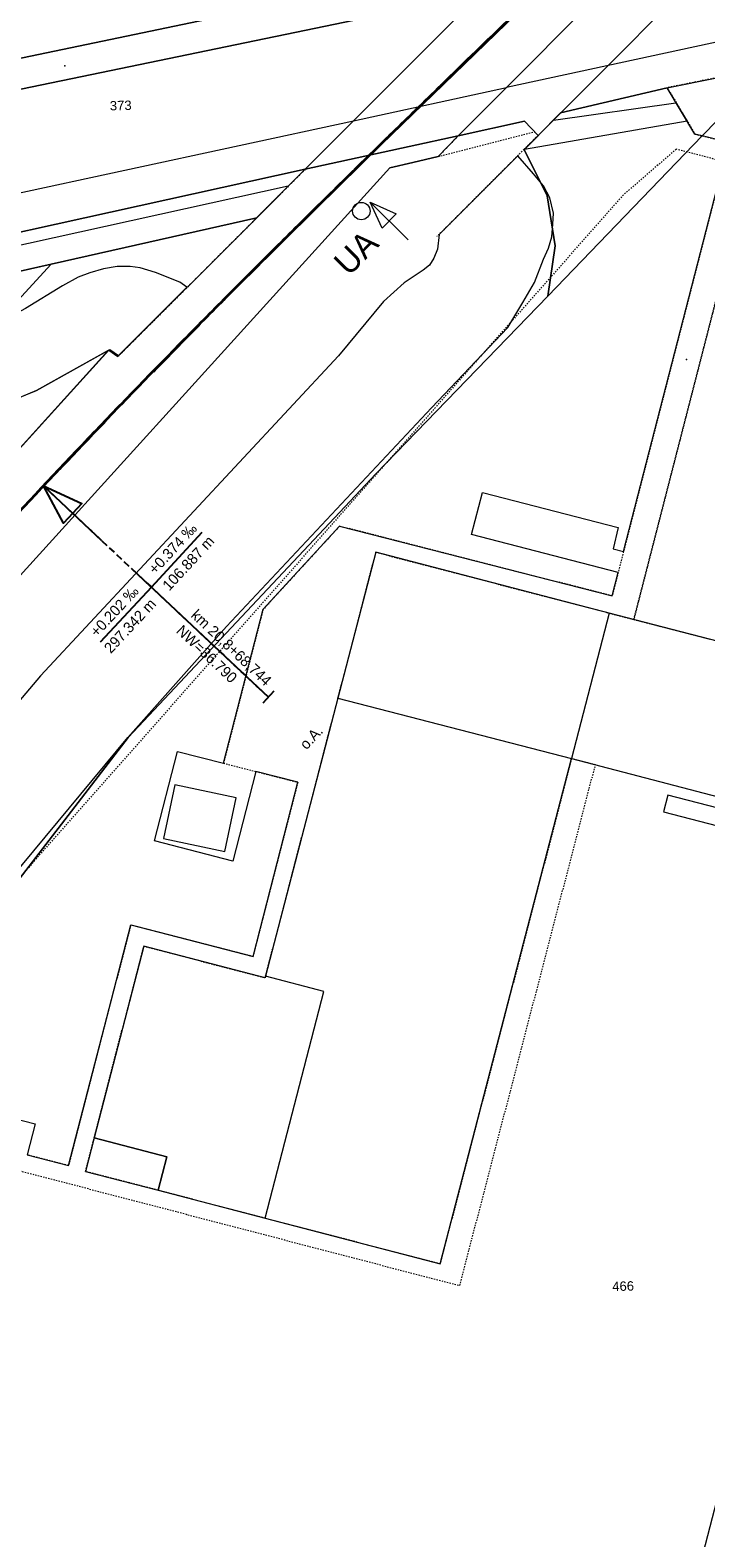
# Model space of a CAD drawing. Header units: millimetres. Extents: x -191 to 81095, y -508122 to 28741.
# Tile 191 of 255: x 5172 to 5223, y 10262 to 10374. Entities that reach past the tile are written whole.
import ezdxf
from ezdxf.enums import TextEntityAlignment as Align

# ---------------------------------------------------------------- set-up
doc = ezdxf.new("R2010")
doc.units = ezdxf.units.MM
for name, pattern in [('240620_Dorsten Achse$0$STRICHLINIE', [0.75, 0.5, -0.25]), ('STRICHPUNKT', [1, 0.5, -0.25, 0, -0.25]), ('VE22-087 DB - VST Hervest-Dorsten ALK VA2736$0$1', [0]), ('VE22-087 DB - VST Hervest-Dorsten ALK VA2736$0$2', [0.16, 0.06, -0.1]), ('VE22-087 DB - VST Hervest-Dorsten ALK VA2736$0$3', [0.26, 0.11, -0.15])]:
    doc.linetypes.add(name, pattern=pattern)
doc.layers.get('0').update_dxf_attribs({"color": 251})
for name, color, linetype, lineweight in [('240620_Dorsten Achse$0$EB-62236R-A-ACHSE', 1, 'Continuous', 35), ('240620_Dorsten Achse$0$EB-62236R-A-PFEIL-TXT', 1, 'Continuous', 18), ('240620_Dorsten Achse$0$EB-62236R-TS-FUSS', 250, '240620_Dorsten Achse$0$STRICHLINIE', 25), ('240620_Dorsten Achse$0$EB-62236R-TS-LIN', 250, 'Continuous', 25), ('240620_Dorsten Achse$0$EB-62236R-TS-TXT-025', 250, 'Continuous', 25), ('240620_Dorsten Achse$0$EB-62236S-A-KM', 1, 'Continuous', 18), ('240620_Dorsten Achse$0$EB-62236S-A-PFEIL-LIN', 1, 'Continuous', 18), ('240620_Dorsten Achse$0$EB-62236S-A-PFEIL-TXT', 1, 'Continuous', 18), ('EB-2236R-A-ACHSE', 2, 'Continuous', 35), ('VE22-087 DB - VST Hervest-Dorsten ALK VA2736$0$AX_Bahnverkehr', 7, 'VE22-087 DB - VST Hervest-Dorsten ALK VA2736$0$1', 18), ('VE22-087 DB - VST Hervest-Dorsten ALK VA2736$0$AX_Bauteil', 7, 'VE22-087 DB - VST Hervest-Dorsten ALK VA2736$0$1', 18), ('VE22-087 DB - VST Hervest-Dorsten ALK VA2736$0$AX_BauwerkImVerkehrsbereich', 7, 'VE22-087 DB - VST Hervest-Dorsten ALK VA2736$0$1', 18), ('VE22-087 DB - VST Hervest-Dorsten ALK VA2736$0$AX_BesondererBauwerkspunkt_G2300', 7, 'VE22-087 DB - VST Hervest-Dorsten ALK VA2736$0$1', 18), ('VE22-087 DB - VST Hervest-Dorsten ALK VA2736$0$AX_Flurstueck', 9, 'VE22-087 DB - VST Hervest-Dorsten ALK VA2736$0$1', 18), ('VE22-087 DB - VST Hervest-Dorsten ALK VA2736$0$AX_Gebaeude', 7, 'VE22-087 DB - VST Hervest-Dorsten ALK VA2736$0$1', 18), ('VE22-087 DB - VST Hervest-Dorsten ALK VA2736$0$AX_Gehoelz', 7, 'VE22-087 DB - VST Hervest-Dorsten ALK VA2736$0$1', 18), ('VE22-087 DB - VST Hervest-Dorsten ALK VA2736$0$AX_Gelaendekante', 7, 'VE22-087 DB - VST Hervest-Dorsten ALK VA2736$0$1', 18), ('VE22-087 DB - VST Hervest-Dorsten ALK VA2736$0$AX_Gleis', 7, 'VE22-087 DB - VST Hervest-Dorsten ALK VA2736$0$1', 18), ('VE22-087 DB - VST Hervest-Dorsten ALK VA2736$0$AX_SonstigesBauwerkOderSonstigeEinrichtung', 7, 'VE22-087 DB - VST Hervest-Dorsten ALK VA2736$0$1', 18), ('VE22-087 DB - VST Hervest-Dorsten ALK VA2736$0$AX_SportFreizeitUndErholungsflaeche', 7, 'VE22-087 DB - VST Hervest-Dorsten ALK VA2736$0$1', 18), ('VE22-087 DB - VST Hervest-Dorsten ALK VA2736$0$AX_Strassenverkehr', 7, 'VE22-087 DB - VST Hervest-Dorsten ALK VA2736$0$1', 18), ('VE22-087 DB - VST Hervest-Dorsten ALK VA2736$0$AX_Strassenverkehrsanlage', 7, 'VE22-087 DB - VST Hervest-Dorsten ALK VA2736$0$1', 18), ('VE22-087 DB - VST Hervest-Dorsten ALK VA2736$0$AX_Vegetationsmerkmal', 7, 'VE22-087 DB - VST Hervest-Dorsten ALK VA2736$0$1', 18), ('VE22-087 DB - VST Hervest-Dorsten ALK VA2736$0$AX_Weg', 7, 'VE22-087 DB - VST Hervest-Dorsten ALK VA2736$0$1', 18)]:
    doc.layers.add(name, color=color, linetype=linetype, lineweight=lineweight)
doc.layers.add('XREF ALK Kataster', color=251, linetype='Continuous')
doc.styles.add('240620_Dorsten Achse$0$PROVI', font='PROVI.SHX')
doc.styles.add('VE22-087 DB - VST Hervest-Dorsten ALK VA2736$0$0', font='arial.ttf')

# ---------------------------------------------------------------- blocks, each defined once
blk = doc.blocks.new('VE22-087 DB - VST Hervest-Dorsten ALK VA2736$0$99')
at = {"color": 0}
blk.add_point((0, 0), dxfattribs=at)
blk = doc.blocks.new('VE22-087 DB - VST Hervest-Dorsten ALK VA2736')
at = {"layer": 'VE22-087 DB - VST Hervest-Dorsten ALK VA2736$0$AX_Bahnverkehr', "color": 253, "linetype": 'VE22-087 DB - VST Hervest-Dorsten ALK VA2736$0$1', "lineweight": 13, "ltscale": 0.5, "true_color": 0x999999}
blk.add_polyline3d([(5215.28, 10385.22, 0), (5214.69, 10386.04, 0), (5213.48, 10384.83, 0), (5208.64, 10379.97, 0), (5205.65, 10376.98, 0), (5196.18, 10367.49, 0), (5192.58, 10363.88, 0), (5200.34, 10365.57, 0), (5204.01, 10366.37, 0), (5217.27, 10379.67, 0), (5220.06, 10382.47, 0), (5224.87, 10387.29, 0)], close=True, dxfattribs=at)
blk.add_polyline3d([(5108.32, 10246.88, 0), (5123.17, 10271.13, 0), (5128.97, 10280, 0), (5143.74, 10300.58, 0), (5163.7, 10325.23, 0), (5198.89, 10363.98, 0), (5200.61, 10364.38, 0), (5202.51, 10364.82, 0), (5204.01, 10366.37, 0), (5200.34, 10365.57, 0), (5192.58, 10363.88, 0), (5188.95, 10360.25, 0), (5178.57, 10349.87, 0), (5177.89, 10350.35, 0), (5161.62, 10332.42, 0), (5150.08, 10319.41, 0), (5140.91, 10308.38, 0), (5126.23, 10289.69, 0), (5122.29, 10284.14, 0), (5112.64, 10269.81, 0), (5108.68, 10263.83, 0), (5101.31, 10252.11, 0)], dxfattribs=at)
at = {"layer": 'VE22-087 DB - VST Hervest-Dorsten ALK VA2736$0$AX_Bauteil', "color": 7, "linetype": 'VE22-087 DB - VST Hervest-Dorsten ALK VA2736$0$1', "lineweight": 13, "ltscale": 0.5}
for points in [[(5215.29, 10330.71, 0), (5212.49, 10319.83, 0), (5236.14, 10313.67, 0), (5238.09, 10321.08, 0), (5252.36, 10317.37, 0), (5253.27, 10320.85, 0)], [(5180.5, 10305.82, 0), (5176.8, 10291.49, 0), (5182.22, 10290.08, 0), (5181.58, 10287.57, 0), (5189.57, 10285.48, 0), (5193.96, 10302.42, 0), (5189.61, 10303.57, 0), (5189.57, 10303.45, 0)], [(5176.8, 10291.49, 0), (5176.15, 10288.98, 0), (5181.58, 10287.57, 0), (5182.22, 10290.08, 0)]]:
    blk.add_polyline3d(points, close=True, dxfattribs=at)
at = {"layer": 'VE22-087 DB - VST Hervest-Dorsten ALK VA2736$0$AX_BauwerkImVerkehrsbereich', "color": 253, "linetype": 'VE22-087 DB - VST Hervest-Dorsten ALK VA2736$0$1', "lineweight": 13, "ltscale": 0.5, "true_color": 0x999999}
blk.add_polyline3d([(5214.69, 10386.04, 0), (5213.48, 10384.83, 0), (5208.64, 10379.97, 0), (5205.65, 10376.98, 0), (5196.18, 10367.49, 0), (5192.58, 10363.88, 0), (5200.34, 10365.57, 0), (5204.01, 10366.37, 0), (5217.27, 10379.67, 0), (5220.06, 10382.47, 0), (5224.87, 10387.29, 0), (5215.28, 10385.22, 0)], close=True, dxfattribs=at)
at = {"layer": 'VE22-087 DB - VST Hervest-Dorsten ALK VA2736$0$AX_Flurstueck', "linetype": 'VE22-087 DB - VST Hervest-Dorsten ALK VA2736$0$1', "lineweight": 13, "ltscale": 0.5}
for points in [[(5325.3, 10409.4, 0), (5256.12, 10394.39, 0), (5255.76, 10400.64, 0), (5251.89, 10396.74, 0), (5235.04, 10391.49, 0), (5232.48, 10388.93, 0), (5227.68, 10384.13, 0), (5225.02, 10381.46, 0), (5209.98, 10366.4, 0), (5208.93, 10365.36, 0), (5210.67, 10361.9, 0), (5211.26, 10358.16, 0), (5210.7, 10354.4, 0), (5222.26, 10366.37, 0), (5224.53, 10368.71, 0), (5224.85, 10369.04, 0), (5226.24, 10370.48, 0), (5227.49, 10370.75, 0), (5229.79, 10371.25, 0), (5276.13, 10381.25, 0), (5278.19, 10381.7, 0), (5291.34, 10384.54, 0)], [(5291.34, 10384.54, 0), (5278.19, 10381.7, 0), (5276.13, 10381.25, 0), (5229.79, 10371.25, 0), (5227.49, 10370.75, 0), (5226.24, 10370.48, 0), (5224.85, 10369.04, 0), (5224.53, 10368.71, 0), (5222.26, 10366.37, 0), (5210.7, 10354.4, 0), (5197.85, 10341.12, 0), (5179.34, 10321.4, 0), (5168.68, 10307.58, 0), (5149.89, 10283.65, 0), (5132.73, 10258.89, 0), (5192.34, 10243.38, 0), (5196.22, 10242.37, 0), (5265.27, 10224.41, 0), (5267.07, 10228.12, 0), (5267.23, 10228.46, 0), (5285.59, 10298.78, 0), (5307.6, 10292.87, 0)]]:
    blk.add_polyline3d(points, dxfattribs=at)
for points in [[(5159.52, 10353.63, 0), (5173.58, 10356.79, 0), (5188.95, 10360.25, 0), (5192.58, 10363.88, 0), (5196.18, 10367.49, 0), (5205.65, 10376.98, 0), (5208.64, 10379.97, 0), (5213.48, 10384.83, 0), (5214.69, 10386.04, 0), (5218.28, 10389.64, 0), (5200.69, 10385.57, 0), (5175.14, 10379.67, 0), (5165.26, 10377.38, 0), (5163.09, 10373.89, 0), (5160.65, 10369.96, 0), (5159.01, 10367.31, 0), (5153.41, 10358.28, 0), (5151.24, 10354.77, 0), (5150.84, 10354.13, 0), (5149.07, 10351.28, 0)], [(5214.69, 10386.04, 0), (5213.48, 10384.83, 0), (5208.64, 10379.97, 0), (5205.65, 10376.98, 0), (5196.18, 10367.49, 0), (5192.58, 10363.88, 0), (5200.34, 10365.57, 0), (5204.01, 10366.37, 0), (5208.97, 10367.46, 0), (5209.98, 10366.4, 0), (5225.02, 10381.46, 0), (5227.68, 10384.13, 0), (5232.48, 10388.93, 0), (5224.87, 10387.29, 0), (5215.28, 10385.22, 0)], [(5149.89, 10283.65, 0), (5168.68, 10307.58, 0), (5179.34, 10321.4, 0), (5197.85, 10341.12, 0), (5210.7, 10354.4, 0), (5211.26, 10358.16, 0), (5210.67, 10361.9, 0), (5208.93, 10365.36, 0), (5209.98, 10366.4, 0), (5208.97, 10367.46, 0), (5204.01, 10366.37, 0), (5200.34, 10365.57, 0), (5192.58, 10363.88, 0), (5188.95, 10360.25, 0), (5173.58, 10356.79, 0), (5160.91, 10343, 0), (5138.72, 10314.4, 0), (5140.91, 10308.38, 0), (5143.74, 10300.58, 0)], [(5159.52, 10353.63, 0), (5154.22, 10344.66, 0), (5138.72, 10314.4, 0), (5160.91, 10343, 0), (5173.58, 10356.79, 0)]]:
    blk.add_polyline3d(points, close=True, dxfattribs=at)
at = {"layer": 'VE22-087 DB - VST Hervest-Dorsten ALK VA2736$0$AX_Gebaeude', "color": 7, "linetype": 'VE22-087 DB - VST Hervest-Dorsten ALK VA2736$0$1', "lineweight": 13, "ltscale": 0.5}
blk.add_polyline3d([(5182.83, 10317.86, 0), (5181.99, 10313.86, 0), (5186.57, 10312.89, 0), (5187.42, 10316.89, 0)], close=True, dxfattribs=at)
at = {"layer": 'VE22-087 DB - VST Hervest-Dorsten ALK VA2736$0$AX_Gehoelz', "color": 3, "linetype": 'VE22-087 DB - VST Hervest-Dorsten ALK VA2736$0$1', "lineweight": 13, "ltscale": 0.5, "true_color": 0x00ff00}
blk.add_polyline3d([(5101.31, 10252.11, 0), (5108.68, 10263.83, 0), (5112.64, 10269.81, 0), (5122.29, 10284.14, 0), (5126.23, 10289.69, 0), (5140.91, 10308.38, 0), (5150.08, 10319.41, 0), (5161.62, 10332.42, 0), (5177.89, 10350.35, 0), (5178.57, 10349.87, 0), (5188.95, 10360.25, 0), (5192.58, 10363.88, 0), (5151.24, 10354.77, 0), (5150.84, 10354.13, 0), (5149.07, 10351.28, 0), (5144.93, 10344.62, 0), (5140.79, 10347.2, 0), (5133.95, 10336.84, 0), (5120.51, 10314.21, 0), (5091.98, 10254.76, 0)], dxfattribs=at)
at = {"layer": 'VE22-087 DB - VST Hervest-Dorsten ALK VA2736$0$AX_Gelaendekante', "color": 18, "linetype": 'VE22-087 DB - VST Hervest-Dorsten ALK VA2736$0$1', "lineweight": 13, "ltscale": 0.5, "true_color": 0x520000}
for points in [[(5211.13, 10367.54, 0), (5220.28, 10368.84, 0)], [(5220.28, 10368.84, 0), (5221.13, 10367.46, 0)], [(5208.96, 10365.35, 0), (5211.13, 10367.54, 0)], [(5221.13, 10367.46, 0), (5208.96, 10365.35, 0)], [(5131.66, 10253.33, 0), (5142.66, 10270.15, 0), (5152.83, 10285.31, 0), (5167.9, 10307.68, 0), (5179.32, 10321.41, 0), (5186.7, 10329.71, 0), (5202.01, 10346.04, 0), (5207.73, 10352.05, 0), (5208.85, 10353.91, 0), (5209.71, 10355.42, 0), (5210.38, 10357.15, 0), (5210.76, 10357.98, 0), (5211.01, 10358.83, 0), (5211.09, 10359.78, 0), (5211.13, 10360.59, 0), (5210.85, 10361.73, 0), (5210.38, 10362.64, 0), (5209.64, 10363.52, 0), (5208.46, 10364.87, 0)], [(5208.46, 10364.87, 0), (5202.59, 10359, 0)], [(5191.29, 10362.6, 0), (5150.52, 10353.61, 0)], [(5188.95, 10360.26, 0), (5191.29, 10362.6, 0)], [(5149.1, 10351.3, 0), (5188.95, 10360.26, 0)], [(5202.59, 10359, 0), (5202.45, 10357.89, 0), (5202.2, 10357.22, 0), (5201.86, 10356.7, 0), (5201.4, 10356.34, 0), (5199.96, 10355.38, 0), (5198.43, 10353.99, 0), (5195.05, 10349.93, 0), (5172.77, 10326.01, 0), (5168.21, 10320.67, 0), (5156.24, 10304.77, 0), (5148.74, 10294.35, 0), (5143.73, 10285.69, 0), (5135.98, 10273.68, 0), (5116.71, 10242.78, 0)], [(5183.72, 10355.06, 0), (5183.21, 10355.44, 0), (5181.38, 10356.17, 0), (5180.24, 10356.5, 0), (5179.49, 10356.6, 0), (5178.52, 10356.6, 0), (5177.48, 10356.44, 0), (5176.48, 10356.13, 0), (5175.59, 10355.8, 0), (5174.42, 10355.16, 0), (5171.67, 10353.46, 0), (5168.77, 10351.93, 0), (5165.96, 10350.69, 0), (5163.59, 10349.77, 0), (5160.37, 10348.9, 0), (5159.14, 10348.68, 0), (5157.77, 10348.57, 0), (5156.91, 10348.51, 0), (5156.17, 10348.7, 0), (5154.93, 10349.16, 0), (5153.43, 10349.79, 0), (5150.95, 10350.74, 0), (5149.08, 10351.28, 0)], [(5178.62, 10349.95, 0), (5183.72, 10355.06, 0)], [(5118.01, 10277.8, 0), (5122.29, 10284.15, 0), (5126.22, 10289.69, 0), (5140.9, 10308.38, 0), (5150.07, 10319.42, 0), (5161.61, 10332.43, 0), (5177.85, 10350.33, 0)], [(5177.85, 10350.33, 0), (5172.48, 10347.33, 0), (5170.89, 10346.68, 0)], [(5144.94, 10344.62, 0), (5149.6, 10343.52, 0), (5151.94, 10343.39, 0), (5153.69, 10343.48, 0), (5156.49, 10343.72, 0), (5163.59, 10344.65, 0), (5165.25, 10345, 0), (5168.08, 10345.8, 0), (5170.88, 10346.69, 0), (5172.48, 10347.34, 0), (5177.97, 10350.41, 0), (5178.62, 10349.95, 0)]]:
    blk.add_polyline3d(points, dxfattribs=at)
at = {"layer": 'VE22-087 DB - VST Hervest-Dorsten ALK VA2736$0$AX_SonstigesBauwerkOderSonstigeEinrichtung', "color": 7, "linetype": 'VE22-087 DB - VST Hervest-Dorsten ALK VA2736$0$3', "lineweight": 13, "ltscale": 0.5}
for points in [[(5202.51, 10364.82, 0), (5209.72, 10366.67, 0), (5209.98, 10366.4, 0), (5208.93, 10365.36, 0), (5202.42, 10358.84, 0)], [(5204.01, 10366.37, 0), (5202.51, 10364.82, 0)], [(5192.58, 10363.88, 0), (5188.95, 10360.25, 0), (5178.57, 10349.87, 0)]]:
    blk.add_polyline3d(points, dxfattribs=at)
at = {"layer": 'VE22-087 DB - VST Hervest-Dorsten ALK VA2736$0$AX_SportFreizeitUndErholungsflaeche', "color": 253, "linetype": 'VE22-087 DB - VST Hervest-Dorsten ALK VA2736$0$1', "lineweight": 13, "ltscale": 0.5, "true_color": 0x999999}
blk.add_polyline3d([(5219.69, 10317.09, 0), (5219.36, 10315.85, 0), (5228.78, 10313.41, 0), (5233.72, 10312.18, 0), (5234.05, 10313.39, 0)], close=True, dxfattribs=at)
at = {"layer": 'VE22-087 DB - VST Hervest-Dorsten ALK VA2736$0$AX_Strassenverkehrsanlage', "color": 7, "linetype": 'VE22-087 DB - VST Hervest-Dorsten ALK VA2736$0$1', "lineweight": 13, "ltscale": 0.5, "true_color": 0xf7f7f0}
for points in [[(5353.74, 10401.55, 0), (5207.62, 10369.99, 0)], [(5160.65, 10369.96, 0), (5208.64, 10379.97, 0)], [(5196.18, 10367.49, 0), (5207.62, 10369.99, 0)], [(5153.41, 10358.28, 0), (5196.18, 10367.49, 0)]]:
    blk.add_polyline3d(points, dxfattribs=at)
at = {"layer": 'VE22-087 DB - VST Hervest-Dorsten ALK VA2736$0$AX_Weg', "color": 7, "linetype": 'VE22-087 DB - VST Hervest-Dorsten ALK VA2736$0$2', "lineweight": 13, "ltscale": 0.5}
blk.add_polyline3d([(5225.56, 10362.96, 0), (5217.13, 10330.23, 0), (5222.79, 10328.76, 0)], dxfattribs=at)
at = {"layer": 'VE22-087 DB - VST Hervest-Dorsten ALK VA2736$0$AX_BesondererBauwerkspunkt_G2300', "color": 7, "xscale": 0.5, "yscale": 0.5, "zscale": 0.5}
for p, rotation in [((5209.98, 10366.4), 1.589539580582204), ((5192.58, 10363.88), 1.589539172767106)]:
    blk.add_blockref('VE22-087 DB - VST Hervest-Dorsten ALK VA2736$0$99', p, dxfattribs=dict(at, rotation=rotation))
at = {"layer": 'VE22-087 DB - VST Hervest-Dorsten ALK VA2736$0$AX_Vegetationsmerkmal', "color": 7, "xscale": 0.5, "yscale": 0.5, "zscale": 0.5, "rotation": 1.589540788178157}
blk.add_blockref('VE22-087 DB - VST Hervest-Dorsten ALK VA2736$0$99', (5174.59, 10371.6), dxfattribs=at)
at = {"layer": 'VE22-087 DB - VST Hervest-Dorsten ALK VA2736$0$AX_Weg', "color": 7, "xscale": 0.5, "yscale": 0.5, "zscale": 0.5, "rotation": 1.589536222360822}
blk.add_blockref('VE22-087 DB - VST Hervest-Dorsten ALK VA2736$0$99', (5221.08, 10349.66), dxfattribs=at)
at = {"layer": 'VE22-087 DB - VST Hervest-Dorsten ALK VA2736$0$AX_Flurstueck', "char_height": 0.7, "attachment_point": 2, "rotation": 1.5895, "style": 'VE22-087 DB - VST Hervest-Dorsten ALK VA2736$0$0', "bg_fill": 3, "box_fill_scale": 1, "bg_fill_color": 256, "bg_fill_transparency": 0}
for s, insert in [('373', (5178.77, 10368.99)), ('466', (5216.33, 10280.76))]:
    blk.add_mtext(s, dxfattribs=dict(at, insert=insert))
at = {"layer": 'VE22-087 DB - VST Hervest-Dorsten ALK VA2736$0$AX_Bauteil', "color": 7, "linetype": 'VE22-087 DB - VST Hervest-Dorsten ALK VA2736$0$1', "lineweight": 13, "ltscale": 0.5}
blk.add_polyline3d([(5197.86, 10335.25, 0), (5195.02, 10324.34, 0), (5212.49, 10319.83, 0), (5236.14, 10313.67, 0), (5244.13, 10311.59, 0), (5242.51, 10305.34, 0), (5241.83, 10305.52, 0), (5226.31, 10246.23, 0), (5246.19, 10241.06, 0), (5266.11, 10317.52, 0), (5253.27, 10320.85, 0), (5215.29, 10330.71, 0)], close=True, dxfattribs=at)
at = {"layer": 'VE22-087 DB - VST Hervest-Dorsten ALK VA2736$0$AX_Gebaeude', "color": 7, "linetype": 'VE22-087 DB - VST Hervest-Dorsten ALK VA2736$0$1', "lineweight": 13, "ltscale": 0.5}
blk.add_polyline3d([(5189.57, 10303.45, 0), (5180.5, 10305.82, 0), (5176.8, 10291.49, 0), (5176.15, 10288.98, 0), (5181.58, 10287.57, 0), (5189.57, 10285.48, 0), (5202.66, 10282.07, 0), (5212.49, 10319.83, 0), (5236.14, 10313.67, 0), (5219.11, 10248.12, 0), (5226.31, 10246.23, 0), (5246.19, 10241.06, 0), (5266.11, 10317.52, 0), (5253.27, 10320.85, 0), (5215.29, 10330.71, 0), (5197.86, 10335.25, 0), (5195.02, 10324.34, 0), (5189.61, 10303.57, 0)], close=True, dxfattribs=at)
at = {"layer": 'VE22-087 DB - VST Hervest-Dorsten ALK VA2736$0$AX_Gehoelz', "color": 3, "linetype": 'VE22-087 DB - VST Hervest-Dorsten ALK VA2736$0$1', "lineweight": 13, "ltscale": 0.5, "true_color": 0x00ff00}
blk.add_polyline3d([(5132.73, 10258.89, 0), (5149.89, 10283.65, 0), (5168.68, 10307.58, 0), (5179.34, 10321.4, 0), (5197.85, 10341.12, 0), (5210.7, 10354.4, 0), (5222.26, 10366.37, 0), (5221.71, 10366.5, 0), (5219.64, 10369.97, 0), (5211.66, 10368.09, 0), (5209.98, 10366.4, 0), (5208.97, 10367.46, 0), (5204.01, 10366.37, 0), (5202.51, 10364.82, 0), (5200.61, 10364.38, 0), (5198.89, 10363.98, 0), (5163.7, 10325.23, 0), (5143.74, 10300.58, 0), (5128.97, 10280, 0), (5123.17, 10271.13, 0), (5108.32, 10246.88, 0)], dxfattribs=at)
at = {"layer": 'VE22-087 DB - VST Hervest-Dorsten ALK VA2736$0$AX_Gleis', "color": 7, "linetype": 'VE22-087 DB - VST Hervest-Dorsten ALK VA2736$0$1', "lineweight": 13, "ltscale": 0.5}
blk.add_polyline3d([(5042.6, 10102.27, 0), (5048.32, 10121.11, 0), (5054.65, 10140.88, 0), (5060.52, 10157.35, 0), (5065.18, 10169.28, 0), (5072.47, 10186.81, 0), (5077.51, 10197.98, 0), (5083.52, 10210.52, 0), (5090.38, 10223.81, 0), (5097.56, 10236.98, 0), (5106.34, 10251.98, 0), (5116.27, 10267.87, 0), (5123.48, 10278.72, 0), (5135.46, 10295.62, 0), (5148.33, 10311.95, 0), (5160.58, 10326.51, 0), (5171.64, 10338.7, 0), (5182.44, 10350.11, 0), (5197.49, 10364.95, 0), (5219.3, 10386.09, 0), (5319.78, 10483.39, 0)], dxfattribs=at)
at = {"layer": 'VE22-087 DB - VST Hervest-Dorsten ALK VA2736$0$AX_SonstigesBauwerkOderSonstigeEinrichtung', "color": 7, "linetype": 'VE22-087 DB - VST Hervest-Dorsten ALK VA2736$0$3', "lineweight": 13, "ltscale": 0.5}
blk.add_polyline3d([(5286.89, 10353.85, 0), (5229.14, 10368.81, 0), (5227.73, 10363.42, 0), (5220.31, 10365.37, 0), (5216.36, 10361.96, 0), (5171.22, 10310.94, 0), (5151.64, 10281.43, 0), (5136.89, 10257.81, 0)], dxfattribs=at)
at = {"layer": 'VE22-087 DB - VST Hervest-Dorsten ALK VA2736$0$AX_SportFreizeitUndErholungsflaeche', "color": 253, "linetype": 'VE22-087 DB - VST Hervest-Dorsten ALK VA2736$0$1', "lineweight": 13, "ltscale": 0.5, "true_color": 0x999999}
blk.add_polyline3d([(5168.87, 10293.44, 0), (5172.39, 10292.55, 0), (5171.78, 10290.22, 0), (5174.87, 10289.42, 0), (5179.53, 10307.4, 0), (5188.67, 10305.04, 0), (5192.03, 10318.06, 0), (5188.88, 10318.86, 0), (5187.15, 10312.18, 0), (5181.3, 10313.69, 0), (5183.02, 10320.37, 0), (5186.46, 10319.49, 0), (5189.44, 10330.99, 0), (5195.13, 10337.2, 0), (5215.52, 10331.99, 0), (5215.96, 10333.73, 0), (5205.01, 10336.58, 0), (5205.83, 10339.72, 0), (5215.96, 10337.11, 0), (5215.59, 10335.52, 0), (5216.37, 10335.3, 0), (5224.24, 10365.88, 0), (5222.26, 10366.37, 0), (5210.7, 10354.4, 0), (5197.85, 10341.12, 0), (5179.34, 10321.4, 0), (5168.68, 10307.58, 0)], dxfattribs=at)
at = {"layer": 'VE22-087 DB - VST Hervest-Dorsten ALK VA2736$0$AX_Strassenverkehr', "color": 253, "linetype": 'VE22-087 DB - VST Hervest-Dorsten ALK VA2736$0$1', "lineweight": 13, "ltscale": 0.5, "true_color": 0x999999}
for points in [[(5086.63, 10338.45, 0), (5096.37, 10341.6, 0), (5103.19, 10343.62, 0), (5111.04, 10345.84, 0), (5121.05, 10348.29, 0), (5127.25, 10349.7, 0), (5134.17, 10351.23, 0), (5150, 10354.66, 0), (5150.84, 10354.13, 0), (5151.24, 10354.77, 0), (5192.58, 10363.88, 0), (5200.34, 10365.57, 0), (5204.01, 10366.37, 0), (5208.97, 10367.46, 0), (5209.98, 10366.4, 0), (5211.66, 10368.09, 0), (5219.64, 10369.97, 0), (5223.34, 10370.71, 0), (5227.74, 10371.72, 0), (5230.02, 10372.09, 0), (5274.89, 10381.91, 0)], [(5337.66, 10406.22, 0), (5225.02, 10381.46, 0), (5217.27, 10379.67, 0), (5205.65, 10376.98, 0), (5159.01, 10367.31, 0), (5141.73, 10363.43, 0), (5132.71, 10361.54, 0), (5121.08, 10358.89, 0), (5107.68, 10355.8, 0), (5089.19, 10350.83, 0)], [(5091.94, 10353.73, 0), (5104.5, 10357.05, 0), (5125.71, 10361.96, 0), (5143.16, 10365.74, 0), (5160.65, 10369.96, 0), (5208.64, 10379.97, 0), (5220.06, 10382.47, 0), (5227.68, 10384.13, 0), (5331.62, 10406.72, 0)], [(5331.62, 10406.72, 0), (5227.68, 10384.13, 0), (5220.06, 10382.47, 0), (5208.64, 10379.97, 0), (5160.65, 10369.96, 0), (5143.16, 10365.74, 0), (5125.71, 10361.96, 0), (5104.5, 10357.05, 0), (5091.94, 10353.73, 0)], [(5089.19, 10350.83, 0), (5107.68, 10355.8, 0), (5121.08, 10358.89, 0), (5132.71, 10361.54, 0), (5141.73, 10363.43, 0), (5159.01, 10367.31, 0), (5205.65, 10376.98, 0), (5217.27, 10379.67, 0), (5225.02, 10381.46, 0), (5337.66, 10406.22, 0)]]:
    blk.add_polyline3d(points, dxfattribs=at)
at = {"layer": 'VE22-087 DB - VST Hervest-Dorsten ALK VA2736$0$AX_Vegetationsmerkmal', "color": 7, "linetype": 'VE22-087 DB - VST Hervest-Dorsten ALK VA2736$0$1', "lineweight": 13, "ltscale": 0.5}
blk.add_polyline3d([(5331.62, 10406.72, 0), (5227.68, 10384.13, 0), (5220.06, 10382.47, 0), (5208.64, 10379.97, 0), (5160.65, 10369.96, 0), (5159.01, 10367.31, 0), (5205.65, 10376.98, 0), (5217.27, 10379.67, 0), (5225.02, 10381.46, 0), (5337.66, 10406.22, 0), (5351.99, 10409.94, 0), (5351.62, 10411.75, 0)], close=True, dxfattribs=at)
at = {"layer": 'VE22-087 DB - VST Hervest-Dorsten ALK VA2736$0$AX_Weg', "color": 7, "linetype": 'VE22-087 DB - VST Hervest-Dorsten ALK VA2736$0$2', "lineweight": 13, "ltscale": 0.5}
for points in [[(5223.34, 10370.71, 0), (5219.64, 10369.97, 0), (5221.71, 10366.5, 0), (5222.26, 10366.37, 0), (5224.24, 10365.88, 0), (5216.37, 10335.3, 0), (5215.96, 10333.73, 0), (5215.52, 10331.99, 0), (5195.13, 10337.2, 0), (5189.44, 10330.99, 0), (5186.46, 10319.49, 0), (5188.88, 10318.86, 0), (5192.03, 10318.06, 0), (5188.67, 10305.04, 0), (5179.53, 10307.4, 0), (5174.87, 10289.42, 0), (5171.78, 10290.22, 0)], [(5167.94, 10289.89, 0), (5204.13, 10280.45, 0), (5214.27, 10319.37, 0), (5212.49, 10319.83, 0), (5202.66, 10282.07, 0), (5189.57, 10285.48, 0), (5181.58, 10287.57, 0), (5176.15, 10288.98, 0), (5176.8, 10291.49, 0), (5180.5, 10305.82, 0), (5189.57, 10303.45, 0), (5189.61, 10303.57, 0), (5195.02, 10324.34, 0), (5197.86, 10335.25, 0), (5215.29, 10330.71, 0), (5217.13, 10330.23, 0), (5225.56, 10362.96, 0)]]:
    blk.add_polyline3d(points, dxfattribs=at)
blk = doc.blocks.new('240620_Dorsten Achse$0$PVI_TSNW')
at = {"color": 0, "linetype": 'ByBlock', "lineweight": -2, "flags": 128}
blk.add_lwpolyline([(0, 7.5), (0, 0), (-1.25, 3.75), (1.25, 3.75), (0, 0)], dxfattribs=at)

msp = doc.modelspace()

# ---------------------------------------------------------------- linework, layer by layer
at = {"layer": 'EB-2236R-A-ACHSE', "color": 251, "linetype": 'STRICHPUNKT', "ltscale": 10, "flags": 128}
msp.add_lwpolyline([(4859.502, 9422.799), (4872.511, 9471.077, 0.0178288), (4877.336, 9491.914), (4880.465, 9508.02), (4883.328, 9522.752, -0.0178288), (4892.816, 9563.73), (4973.336, 9862.553, -0.0052343), (4993.14, 9933.103), (5038.787, 10089.402, -0.0002074), (5041.243, 10097.8, -0.0006222), (5043.007, 10103.796, -0.0010371), (5045.268, 10111.383, -0.0014519), (5047.324, 10118.162, -0.0018667), (5049.623, 10125.563, -0.0022815), (5051.83, 10132.469, -0.0026964), (5054.241, 10139.759, -0.0031112), (5056.621, 10146.683, -0.0667748), (5124.742, 10280.593, -0.0323466), (5164.803, 10331.303, -0.0041016), (5170.572, 10337.602, -0.0035547), (5176.723, 10344.115, -0.0030078), (5182.611, 10350.188, -0.0024609), (5188.975, 10356.61, -0.0019141), (5194.843, 10362.429, -0.0013672), (5201.444, 10368.889, -0.0008203), (5206.677, 10373.967, -0.0002734), (5214.02, 10381.059), (5282.892, 10447.511)], format="xyb", dxfattribs=at)

# ---------------------------------------------------------------- next in the draw order: block references
at = {"layer": 'XREF ALK Kataster', "color": 251}
msp.add_blockref('VE22-087 DB - VST Hervest-Dorsten ALK VA2736', (0, 0), dxfattribs=at)

# ---------------------------------------------------------------- next in the draw order: linework, layer by layer
at = {"layer": '240620_Dorsten Achse$0$EB-62236R-A-ACHSE', "color": 251, "flags": 128}
msp.add_lwpolyline([(5162.803, 10329.046, -0.0047815), (5169.414, 10336.357, -0.0043929), (5176.349, 10343.748, -0.0019574), (5179.754, 10347.286, -0.0017625), (5183.308, 10350.924, -0.0015499), (5186.733, 10354.384, -0.0013266), (5190.361, 10358.007, -0.0010997), (5193.781, 10361.389, -0.0008764), (5197.483, 10365.022, -0.0006637), (5200.856, 10368.311, -0.0004688), (5204.647, 10371.992, -0.0004597), (5210.114, 10377.279, -0.0000711), (5219.027, 10385.881)], format="xyb", dxfattribs=at)
at = {"layer": '240620_Dorsten Achse$0$EB-62236R-TS-FUSS', "color": 251, "flags": 128}
msp.add_lwpolyline([(5173.004, 10340.216), (5189.817, 10324.424), (5189.817, 10324.424), (5189.817, 10324.424)], dxfattribs=at)
at = {"layer": '240620_Dorsten Achse$0$EB-62236R-TS-LIN', "color": 251}
for p, q in [((5181.07, 10332.64), (5184.88, 10336.744)), ((5179.612, 10334.009), (5189.817, 10324.424)), ((5181.07, 10332.64), (5177.249, 10328.546)), ((5190.228, 10324.862), (5189.406, 10323.987))]:
    msp.add_line(p, q, dxfattribs=at)
at = {"layer": '240620_Dorsten Achse$0$EB-62236S-A-KM', "color": 251}
msp.add_circle((5196.768, 10360.747), 0.65, dxfattribs=at)
at = {"layer": '240620_Dorsten Achse$0$EB-62236S-A-PFEIL-LIN', "color": 251, "flags": 128}
msp.add_lwpolyline([(5200.269, 10358.596), (5197.429, 10361.413), (5199.377, 10360.537), (5198.321, 10359.472), (5197.429, 10361.413)], dxfattribs=at)

# ---------------------------------------------------------------- next in the draw order: block references
at = {"layer": '240620_Dorsten Achse$0$EB-62236R-TS-LIN', "color": 251, "xscale": 0.8, "yscale": 0.8, "rotation": 226.7951801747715}
msp.add_blockref('240620_Dorsten Achse$0$PVI_TSNW', (5173.004, 10340.216), dxfattribs=at)

# ---------------------------------------------------------------- next in the draw order: texts
at = {"layer": '240620_Dorsten Achse$0$EB-62236R-A-PFEIL-TXT', "color": 251, "style": '240620_Dorsten Achse$0$PROVI'}
msp.add_text('UEₐBₓ', height=1.8, rotation=48.42368, dxfattribs=at).set_placement((5164.712, 10329.691), align=Align.TOP_LEFT)
at = {"layer": '240620_Dorsten Achse$0$EB-62236R-TS-TXT-025', "color": 251, "style": '240620_Dorsten Achse$0$PROVI'}
for s, rotation, p in [('+0.374 ‰', 47.13198, (5182.661, 10335.529)), ('106.887 m', 47.13198, (5183.833, 10334.441)), ('+0.202 ‰', 46.97679, (5178.302, 10330.846)), ('297.342 m', 46.97679, (5179.472, 10329.754))]:
    msp.add_text(s, height=0.8, rotation=rotation, dxfattribs=at).set_placement(p, align=Align.MIDDLE_CENTER)
msp.add_text('km 20,8+68,744', height=0.8, rotation=316.79518, dxfattribs=at).set_placement((5183.968, 10330.467))
msp.add_text('NW=36.790', height=0.8, rotation=316.79518, dxfattribs=at).set_placement((5183.42, 10329.884), align=Align.TOP_LEFT)
msp.add_text('o.A.', height=0.8, rotation=46.79518, dxfattribs=at).set_placement((5192.733, 10321.686), align=Align.TOP_CENTER)
at = {"layer": '240620_Dorsten Achse$0$EB-62236S-A-PFEIL-TXT', "color": 251, "style": '240620_Dorsten Achse$0$PROVI'}
msp.add_text('UA', height=1.8, rotation=45.23293, dxfattribs=at).set_placement((5196.907, 10359.467), align=Align.TOP_RIGHT)

doc.saveas('drawing.dxf')
